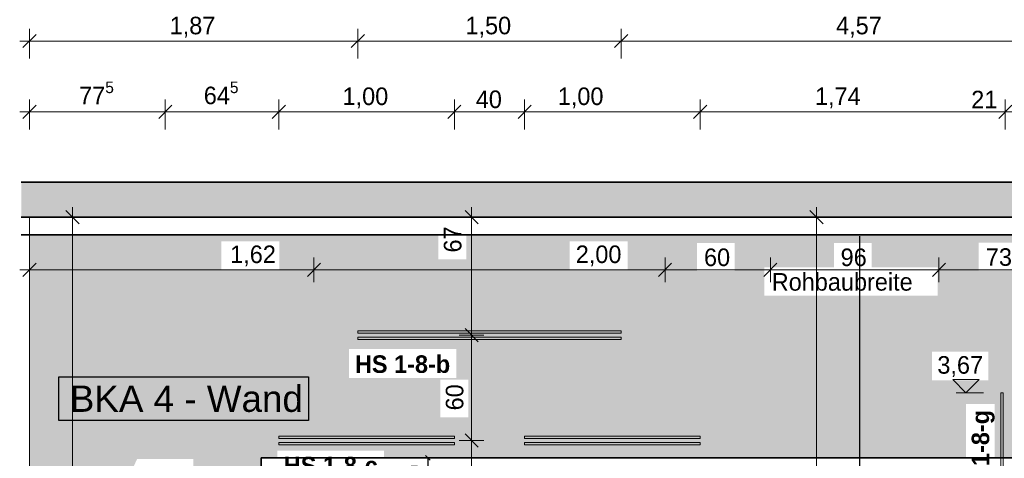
# Model space of a CAD drawing. Extents: x -22247 to 417655, y -187892 to 17509.
# Tile 51 of 62: x 396151 to 401759, y -181679 to -179181. Entities that reach past the tile are written whole.
import ezdxf

# ---------------------------------------------------------------- set-up
doc = ezdxf.new("R2010")
doc.units = 0
doc.header["$LTSCALE"] = 50
doc.layers.get('0').update_dxf_attribs({"lineweight": 25})
for name, color, linetype, lineweight in [('01 Bemaßung einbauteile', 7, 'Continuous', 25), ('01AFU Allgemein Bemaßung', 7, 'Continuous', 25), ('20 Außenwände', 7, 'Continuous', 25), ('20 Dach Stb-Decke', 7, 'Continuous', 25), ('20 Einbauteile - Halfenschienen', 7, 'Continuous', 25), ('H_Mass', 7, 'Continuous', 25), ('X_Text', 7, 'Continuous', 25)]:
    doc.layers.add(name, color=color, linetype=linetype, lineweight=lineweight)
doc.layers.add('E_Elektroinstallation', color=2, linetype='Continuous', lineweight=25, true_color=0xffff00)
doc.layers.add('H_Fläschenheizung', color=7, linetype='Continuous', lineweight=35, true_color=0xff9393)
doc.styles.add('ERSTELLTER_STIL_2', font='GOTHIC.TTF')
doc.styles.add('ERSTELLTER_STIL_3', font='txt')
doc.styles.get("Standard").update_dxf_attribs({"font": 'txt.shx'})

# ---------------------------------------------------------------- blocks, each defined once
blk = doc.blocks.new('Schraffur_A07DSF0UVH', base_point=(396207.3, -185175.8))
at = {"ltscale": 0.35}
for points in [[(398534.9, -180405.8), (397300.1, -180443.3), (396207.3, -180405.8)], [(397300.1, -180443.3), (396207.3, -180405.8), (396289.6, -182481.4)], [(396207.3, -180405.8), (396289.6, -182481.4), (396207.3, -185175.8)], [(397630.1, -180443.3), (398534.9, -180405.8), (397300.1, -180443.3)], [(398025.9, -181057.4), (397630.1, -180603.3), (398534.9, -180405.8)], [(397630.1, -180603.3), (397630.1, -180443.3), (398534.9, -180405.8)], [(398025.9, -181057.4), (398534.9, -180405.8), (398534.9, -180546.2)], [(398694.9, -180546.2), (399284, -180443.3), (398694.9, -180405.8)], [(399284, -180443.3), (398694.9, -180405.8), (402598.9, -180405.8)], [(402598.9, -180405.8), (399613.9, -180443.3), (399284, -180443.3)], [(402598.9, -180405.8), (400009.5, -180452.5), (399613.9, -180443.3)], [(402598.9, -180405.8), (400223.8, -180452.5), (400009.5, -180452.5)], [(402598.9, -180405.8), (400789.9, -180452.5), (400223.8, -180452.5)], [(402598.9, -180405.8), (401004.2, -180452.5), (400789.9, -180452.5)], [(402598.9, -180405.8), (401614, -180451.1), (401004.2, -180452.5)], [(402598.9, -180405.8), (401828.3, -180451.1), (401614, -180451.1)], [(397300.1, -180443.3), (396449.6, -182481.4), (396289.6, -182481.4)], [(397300.1, -180443.3), (396820.2, -181682.4), (396449.6, -182481.4)], [(397300.1, -180443.3), (397140, -181682.4), (396820.2, -181682.4)], [(397140, -181844.2), (397201.3, -183302.6), (397300.1, -180443.3)], [(397300.1, -180443.3), (397140, -181844.2), (397140, -181682.4)], [(397300.1, -180603.3), (397201.3, -183910), (397300.1, -180443.3)], [(397201.3, -183302.6), (397300.1, -180443.3), (397201.3, -183910)], [(398706, -181231.2), (398694.9, -180546.2), (399284, -180443.3)], [(399284, -180443.3), (399284, -180603.3), (398706, -181445.5)], [(398706, -181231.2), (399284, -180443.3), (398706, -181445.5)], [(399613.9, -180603.3), (399613.9, -180443.3), (400009.5, -180452.5)], [(399613.9, -180603.3), (400009.5, -180452.5), (400009.5, -180612.5)], [(400223.8, -180612.5), (400223.8, -180452.5), (400789.9, -180452.5)], [(400223.8, -180612.5), (400789.9, -180452.5), (400391.8, -180592.1)], [(400789.9, -180592.1), (400391.8, -180592.1), (400789.9, -180452.5)], [(401004.2, -180592.1), (401004.2, -180452.5), (401614, -180451.1)], [(401004.2, -180592.1), (401614, -180451.1), (401379.6, -180592.1)], [(401379.6, -180592.1), (401614, -180451.1), (401379.6, -180752.1)], [(401614, -180451.1), (401379.6, -180752.1), (401614, -180611.1)], [(398025.9, -181057.4), (398534.9, -180546.2), (398637.5, -181057.4)], [(398637.5, -181057.4), (398534.9, -180546.2), (398694.9, -180546.2)], [(398637.5, -181221.6), (398706, -181231.2), (398694.9, -180546.2)], [(398637.5, -181057.4), (398694.9, -180546.2), (398637.5, -181221.6)], [(397300.1, -180603.3), (397526.9, -185175.8), (397201.3, -183910)], [(397300.1, -180603.3), (397630.1, -180603.3), (397526.9, -181675.8)], [(397300.1, -180603.3), (397526.9, -181675.8), (397526.9, -185175.8)], [(397526.9, -181675.8), (397618.7, -181635), (397630.1, -180603.3)], [(397618.7, -181635), (397630.1, -180603.3), (398226.6, -181635)], [(397630.1, -180603.3), (398226.6, -181635), (398025.9, -181221.6)], [(398025.9, -181057.4), (398025.9, -181221.6), (397630.1, -180603.3)], [(399284, -180603.3), (398706, -181445.5), (401540.4, -181675.8)], [(399613.9, -180603.3), (401540.4, -181675.8), (399284, -180603.3)], [(399613.9, -180603.3), (400009.5, -180612.5), (401540.4, -181675.8)], [(400009.5, -180612.5), (400391.8, -180752.1), (401540.4, -181675.8)], [(400223.8, -180612.5), (400391.8, -180752.1), (400009.5, -180612.5)], [(400223.8, -180612.5), (400391.8, -180592.1), (400391.8, -180752.1)], [(401379.6, -180752.1), (401614, -180611.1), (401669, -181072.4)], [(401614, -180611.1), (401669, -181072.4), (401828.3, -180611.1)], [(401669, -181234.2), (401704.6, -181370.7), (401828.3, -180611.1)], [(401669, -181072.4), (401828.3, -180611.1), (401669, -181234.2)], [(401704.6, -181370.7), (401828.3, -180611.1), (401704.6, -181675.8)], [(401828.3, -180611.1), (401704.6, -181675.8), (401874.6, -181022)], [(400391.8, -180752.1), (401540.4, -181675.8), (401347.7, -181234.2)], [(401347.7, -181072.4), (401347.7, -181234.2), (400391.8, -180752.1)], [(401347.7, -181072.4), (400391.8, -180752.1), (401379.6, -180752.1)], [(401347.7, -181072.4), (401379.6, -180752.1), (401669, -181072.4)], [(401704.6, -181675.8), (401874.6, -181022), (402059.9, -181397.5)], [(398226.6, -181635), (398025.9, -181221.6), (398546, -181231.2)], [(398025.9, -181221.6), (398546, -181231.2), (398637.5, -181221.6)], [(398546, -181445.5), (398226.6, -181675.8), (398546, -181231.2)], [(398226.6, -181675.8), (398546, -181231.2), (398226.6, -181635)], [(398546, -181231.2), (398637.5, -181221.6), (398706, -181231.2)], [(401540.4, -181675.8), (401347.7, -181234.2), (401540.4, -181370.7)], [(401347.7, -181234.2), (401540.4, -181370.7), (401669, -181234.2)], [(401540.4, -181370.7), (401669, -181234.2), (401704.6, -181370.7)], [(402250.8, -181675.8), (402059.9, -181397.5), (401704.6, -181675.8)], [(401540.4, -181675.8), (398546, -181445.5), (398226.6, -181675.8)], [(398706, -181445.5), (401540.4, -181675.8), (398546, -181445.5)], [(397618.7, -181675.8), (397526.9, -181675.8), (397618.7, -181635)]]:
    blk.add_solid(points, dxfattribs=at)
blk = doc.blocks.new('-D230')
at = {"layer": '01AFU Allgemein Bemaßung', "color": 7, "linetype": 'Continuous', "lineweight": 13, "ltscale": 3.71293e-05}
for p, q in [((396.4897, -180.3433), (396.4147, -180.2683)), ((396.4522, -180.3058), (396.4522, -180.2496)), ((396.5225, -180.3058), (396.3819, -180.3058)), ((396.4522, -184.9758), (396.4522, -180.3058)), ((396.4147, -184.9383), (396.4897, -185.0133)), ((396.5225, -184.9758), (396.3819, -184.9758)), ((396.4522, -185.0321), (396.4522, -184.9758))]:
    blk.add_line(p, q, dxfattribs=at)
at = {"layer": '01AFU Allgemein Bemaßung', "color": 7, "lineweight": 13, "ltscale": 3.71293e-05, "insert": (396.4322, -182.7777), "char_height": 0.1, "attachment_point": 7, "rotation": 90, "style": 'ERSTELLTER_STIL_2'}
blk.add_mtext('\\A1;{\\pql;\\fCentury Gothic|b0|i0|c0|p0;\\W1.000000;4,67}', dxfattribs=at)
blk = doc.blocks.new('-D233')
at = {"layer": '01AFU Allgemein Bemaßung', "color": 7, "linetype": 'Continuous', "lineweight": 13, "ltscale": 3.71293e-05}
for p, q in [((398.7954, -181.5781), (398.6547, -181.5781)), ((398.6875, -181.5406), (398.7625, -181.6156)), ((398.725, -181.9758), (398.725, -181.5781)), ((398.7954, -181.9758), (398.6547, -181.9758)), ((398.6875, -181.9383), (398.7625, -182.0133))]:
    blk.add_line(p, q, dxfattribs=at)
at = {"layer": '01AFU Allgemein Bemaßung', "color": 7, "lineweight": 13, "ltscale": 3.71293e-05, "insert": (398.6867, -181.8768), "char_height": 0.1, "attachment_point": 7, "rotation": 90, "style": 'ERSTELLTER_STIL_2'}
blk.add_mtext('\\A1;{\\pql;\\fCentury Gothic|b0|i0|c0|p0;\\W1.000000;40}', dxfattribs=at)
blk = doc.blocks.new('-D234')
at = {"layer": '01AFU Allgemein Bemaßung', "color": 7, "linetype": 'Continuous', "lineweight": 13, "ltscale": 3.71293e-05}
for p, q in [((398.6875, -180.9406), (398.7625, -181.0156)), ((398.7954, -180.9781), (398.6547, -180.9781)), ((398.725, -181.5781), (398.725, -180.9781)), ((398.7954, -181.5781), (398.6547, -181.5781)), ((398.6875, -181.5406), (398.7625, -181.6156))]:
    blk.add_line(p, q, dxfattribs=at)
at = {"layer": '01AFU Allgemein Bemaßung', "color": 7, "lineweight": 13, "ltscale": 3.71293e-05, "insert": (398.6793, -181.4063), "char_height": 0.1, "attachment_point": 7, "rotation": 90, "style": 'ERSTELLTER_STIL_2'}
blk.add_mtext('\\A1;{\\pql;\\fCentury Gothic|b0|i0|c0|p0;\\W1.000000;60}', dxfattribs=at)
blk = doc.blocks.new('-D235')
at = {"layer": '01AFU Allgemein Bemaßung', "color": 7, "linetype": 'Continuous', "lineweight": 13, "ltscale": 3.71293e-05}
for p, q in [((398.7625, -180.3433), (398.6875, -180.2683)), ((398.725, -180.3058), (398.725, -180.2496)), ((398.7954, -180.3058), (398.6547, -180.3058)), ((398.725, -180.9781), (398.725, -180.3058)), ((398.6875, -180.9406), (398.7625, -181.0156)), ((398.7954, -180.9781), (398.6547, -180.9781))]:
    blk.add_line(p, q, dxfattribs=at)
at = {"layer": '01AFU Allgemein Bemaßung', "color": 7, "lineweight": 13, "ltscale": 3.71293e-05, "insert": (398.6682, -180.507), "char_height": 0.1, "attachment_point": 7, "rotation": 90, "style": 'ERSTELLTER_STIL_2'}
blk.add_mtext('\\A1;{\\pql;\\fCentury Gothic|b0|i0|c0|p0;\\W1.000000;67}', dxfattribs=at)
blk = doc.blocks.new('-D236')
at = {"layer": '01AFU Allgemein Bemaßung', "color": 7, "linetype": 'Continuous', "lineweight": 13, "ltscale": 3.71293e-05}
for p, q in [((396.2448, -180.5683), (396.1698, -180.6433)), ((396.2073, -180.6762), (396.2073, -180.5355)), ((397.8644, -180.5683), (397.7894, -180.6433)), ((396.1511, -180.6058), (396.2073, -180.6058)), ((396.2073, -180.6058), (397.8269, -180.6058))]:
    blk.add_line(p, q, dxfattribs=at)
at = {"layer": '01AFU Allgemein Bemaßung', "color": 7, "lineweight": 13, "ltscale": 3.71293e-05, "insert": (397.3499, -180.5858), "char_height": 0.1, "attachment_point": 7, "style": 'ERSTELLTER_STIL_2'}
blk.add_mtext('\\A1;{\\pql;\\fCentury Gothic|b0|i0|c0|p0;\\W1.000000;1,62}', dxfattribs=at)
blk = doc.blocks.new('-D237')
at = {"layer": '01AFU Allgemein Bemaßung', "color": 7, "linetype": 'Continuous', "lineweight": 13, "ltscale": 3.71293e-05}
for p, q in [((397.8644, -180.5683), (397.7894, -180.6433)), ((397.8269, -180.6762), (397.8269, -180.5355)), ((399.8644, -180.5683), (399.7894, -180.6433)), ((396.2073, -180.6058), (397.8269, -180.6058)), ((397.8269, -180.6058), (399.8269, -180.6058))]:
    blk.add_line(p, q, dxfattribs=at)
at = {"layer": '01AFU Allgemein Bemaßung', "color": 7, "lineweight": 13, "ltscale": 3.71293e-05, "insert": (399.3182, -180.5858), "char_height": 0.1, "attachment_point": 7, "style": 'ERSTELLTER_STIL_2'}
blk.add_mtext('\\A1;{\\pql;\\fCentury Gothic|b0|i0|c0|p0;\\W1.000000;2,00}', dxfattribs=at)
blk = doc.blocks.new('-D238')
at = {"layer": '01AFU Allgemein Bemaßung', "color": 7, "linetype": 'Continuous', "lineweight": 13, "ltscale": 3.71293e-05}
for p, q in [((399.8644, -180.5683), (399.7894, -180.6433)), ((399.8269, -180.6762), (399.8269, -180.5355)), ((400.4644, -180.5683), (400.3894, -180.6433)), ((400.4269, -180.6762), (400.4269, -180.5355)), ((397.8269, -180.6058), (399.8269, -180.6058)), ((399.8269, -180.6058), (400.4269, -180.6058))]:
    blk.add_line(p, q, dxfattribs=at)
at = {"layer": '01AFU Allgemein Bemaßung', "color": 7, "lineweight": 13, "ltscale": 3.71293e-05, "insert": (400.0487, -180.5858), "char_height": 0.1, "attachment_point": 7, "style": 'ERSTELLTER_STIL_2'}
blk.add_mtext('\\A1;{\\pql;\\fCentury Gothic|b0|i0|c0|p0;\\W1.000000;60}', dxfattribs=at)
blk = doc.blocks.new('-D239')
at = {"layer": '01AFU Allgemein Bemaßung', "color": 7, "linetype": 'Continuous', "lineweight": 13, "ltscale": 3.71293e-05}
for p, q in [((400.4644, -180.5683), (400.3894, -180.6433)), ((401.4244, -180.5683), (401.3494, -180.6433)), ((401.3869, -180.6762), (401.3869, -180.5355)), ((400.4269, -180.6058), (401.3869, -180.6058))]:
    blk.add_line(p, q, dxfattribs=at)
at = {"layer": '01AFU Allgemein Bemaßung', "color": 7, "lineweight": 13, "ltscale": 3.71293e-05, "char_height": 0.1, "attachment_point": 7, "style": 'ERSTELLTER_STIL_2'}
for s, insert in [('\\A1;{\\pql;\\fCentury Gothic|b0|i0|c0|p0;\\W1.000000;96}', (400.8268, -180.5858)), ('\\A1;{\\pql;\\fCentury Gothic|b0|i0|c0|p0;\\W1.000000;Rohbaubreite}', (400.4344, -180.7258))]:
    blk.add_mtext(s, dxfattribs=dict(at, insert=insert))
blk = doc.blocks.new('-D240')
at = {"layer": '01AFU Allgemein Bemaßung', "color": 7, "linetype": 'Continuous', "lineweight": 13, "ltscale": 3.71293e-05}
for p, q in [((401.4244, -180.5683), (401.3494, -180.6433)), ((401.3869, -180.6762), (401.3869, -180.5355)), ((402.1564, -180.5683), (402.0814, -180.6433)), ((402.1189, -180.6762), (402.1189, -180.5355)), ((401.3869, -180.6058), (402.1189, -180.6058))]:
    blk.add_line(p, q, dxfattribs=at)
at = {"layer": '01AFU Allgemein Bemaßung', "color": 7, "lineweight": 13, "ltscale": 3.71293e-05, "char_height": 0.1, "attachment_point": 7, "style": 'ERSTELLTER_STIL_2'}
for s, insert in [('\\A1;{\\pql;\\fCentury Gothic|b0|i0|c0|p0;\\W1.000000;73}', (401.654, -180.5844)), ('\\A1;{\\pql;\\fCentury Gothic|b0|i0|c0|p0;\\W1.000000;Rohbau}', (402.0672, -180.7258)), ('\\A1;{\\pql;\\fCentury Gothic|b0|i0|c0|p0;\\W1.000000;-breite}', (402.1159, -180.8658))]:
    blk.add_mtext(s, dxfattribs=dict(at, insert=insert))
blk = doc.blocks.new('-D245')
at = {"layer": '01 Bemaßung einbauteile', "color": 200, "linetype": 'Continuous', "lineweight": 18, "ltscale": 0.000188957, "true_color": 0xd600ff}
for p, q in [((396.2073, -179.403), (396.2073, -179.2327)), ((398.0769, -179.403), (398.0769, -179.2327)), ((396.2448, -179.2655), (396.1698, -179.3405)), ((398.1144, -179.2655), (398.0394, -179.3405)), ((396.1511, -179.303), (396.2073, -179.303)), ((396.2073, -179.303), (398.0769, -179.303))]:
    blk.add_line(p, q, dxfattribs=at)
at = {"layer": '01 Bemaßung einbauteile', "color": 200, "lineweight": 18, "ltscale": 0.000188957, "true_color": 0xd600ff, "insert": (397.0052, -179.283), "char_height": 0.1, "attachment_point": 7, "style": 'ERSTELLTER_STIL_2'}
blk.add_mtext('\\A1;{\\pql;\\fCentury Gothic|b0|i0|c0|p0;\\W1.000000;1,87}', dxfattribs=at)
blk = doc.blocks.new('-D246')
at = {"layer": '01 Bemaßung einbauteile', "color": 200, "linetype": 'Continuous', "lineweight": 18, "ltscale": 0.000188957, "true_color": 0xd600ff}
for p, q in [((398.0769, -179.403), (398.0769, -179.2327)), ((399.5769, -179.403), (399.5769, -179.2327)), ((398.1144, -179.2655), (398.0394, -179.3405)), ((399.6144, -179.2655), (399.5394, -179.3405)), ((398.0769, -179.303), (399.5769, -179.303))]:
    blk.add_line(p, q, dxfattribs=at)
at = {"layer": '01 Bemaßung einbauteile', "color": 200, "lineweight": 18, "ltscale": 0.000188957, "true_color": 0xd600ff, "insert": (398.69, -179.283), "char_height": 0.1, "attachment_point": 7, "style": 'ERSTELLTER_STIL_2'}
blk.add_mtext('\\A1;{\\pql;\\fCentury Gothic|b0|i0|c0|p0;\\W1.000000;1,50}', dxfattribs=at)
blk = doc.blocks.new('-D247')
at = {"layer": '01 Bemaßung einbauteile', "color": 200, "linetype": 'Continuous', "lineweight": 18, "ltscale": 0.000188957, "true_color": 0xd600ff}
for p, q in [((399.5769, -179.403), (399.5769, -179.2327)), ((404.149, -179.403), (404.149, -179.2327)), ((399.6144, -179.2655), (399.5394, -179.3405)), ((404.1865, -179.2655), (404.1115, -179.3405)), ((399.5769, -179.303), (404.149, -179.303))]:
    blk.add_line(p, q, dxfattribs=at)
at = {"layer": '01 Bemaßung einbauteile', "color": 200, "lineweight": 18, "ltscale": 0.000188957, "true_color": 0xd600ff, "insert": (400.801, -179.283), "char_height": 0.1, "attachment_point": 7, "style": 'ERSTELLTER_STIL_2'}
blk.add_mtext('\\A1;{\\pql;\\fCentury Gothic|b0|i0|c0|p0;\\W1.000000;4,57}', dxfattribs=at)
blk = doc.blocks.new('-D250')
at = {"layer": '01 Bemaßung einbauteile', "color": 200, "linetype": 'Continuous', "lineweight": 18, "ltscale": 0.000188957, "true_color": 0xd600ff}
for p, q in [((396.2448, -179.6685), (396.1698, -179.7435)), ((396.2073, -179.806), (396.2073, -179.6357)), ((397.0177, -179.6685), (396.9427, -179.7435)), ((396.9802, -179.806), (396.9802, -179.6357)), ((396.1511, -179.706), (396.2073, -179.706)), ((396.2073, -179.706), (396.9802, -179.706))]:
    blk.add_line(p, q, dxfattribs=at)
at = {"layer": '01 Bemaßung einbauteile', "color": 200, "lineweight": 18, "ltscale": 0.000188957, "true_color": 0xd600ff, "insert": (396.4897, -179.6918), "char_height": 0.1, "attachment_point": 7, "style": 'ERSTELLTER_STIL_2'}
blk.add_mtext('\\A1;{\\pql;\\fCentury Gothic|b0|i0|c0|p0;\\W1.000000;77\\fCentury Gothic|b0|i0|c0|p0;\\W1.000000;\\A1{\\H.66x;\\S5^  ;}}', dxfattribs=at)
blk = doc.blocks.new('-D251')
at = {"layer": '01 Bemaßung einbauteile', "color": 200, "linetype": 'Continuous', "lineweight": 18, "ltscale": 0.000188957, "true_color": 0xd600ff}
for p, q in [((397.0177, -179.6685), (396.9427, -179.7435)), ((396.9802, -179.806), (396.9802, -179.6357)), ((397.6644, -179.6685), (397.5894, -179.7435)), ((397.6269, -179.806), (397.6269, -179.6357)), ((396.9802, -179.706), (397.6269, -179.706))]:
    blk.add_line(p, q, dxfattribs=at)
at = {"layer": '01 Bemaßung einbauteile', "color": 200, "lineweight": 18, "ltscale": 0.000188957, "true_color": 0xd600ff, "insert": (397.1995, -179.6918), "char_height": 0.1, "attachment_point": 7, "style": 'ERSTELLTER_STIL_2'}
blk.add_mtext('\\A1;{\\pql;\\fCentury Gothic|b0|i0|c0|p0;\\W1.000000;64\\fCentury Gothic|b0|i0|c0|p0;\\W1.000000;\\A1{\\H.66x;\\S5^  ;}}', dxfattribs=at)
blk = doc.blocks.new('-D252')
at = {"layer": '01 Bemaßung einbauteile', "color": 200, "linetype": 'Continuous', "lineweight": 18, "ltscale": 0.000188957, "true_color": 0xd600ff}
for p, q in [((397.6644, -179.6685), (397.5894, -179.7435)), ((397.6269, -179.806), (397.6269, -179.6357)), ((398.6644, -179.6685), (398.5894, -179.7435)), ((397.6269, -179.706), (398.6269, -179.706))]:
    blk.add_line(p, q, dxfattribs=at)
at = {"layer": '01 Bemaßung einbauteile', "color": 200, "lineweight": 18, "ltscale": 0.000188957, "true_color": 0xd600ff, "insert": (397.99, -179.686), "char_height": 0.1, "attachment_point": 7, "style": 'ERSTELLTER_STIL_2'}
blk.add_mtext('\\A1;{\\pql;\\fCentury Gothic|b0|i0|c0|p0;\\W1.000000;1,00}', dxfattribs=at)
blk = doc.blocks.new('-D253')
at = {"layer": '01 Bemaßung einbauteile', "color": 200, "linetype": 'Continuous', "lineweight": 18, "ltscale": 0.000188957, "true_color": 0xd600ff}
for p, q in [((398.6644, -179.6685), (398.5894, -179.7435)), ((398.6269, -179.806), (398.6269, -179.6357)), ((399.0644, -179.6685), (398.9894, -179.7435)), ((399.0269, -179.806), (399.0269, -179.6357)), ((397.6269, -179.706), (398.6269, -179.706)), ((398.6269, -179.706), (399.0269, -179.706))]:
    blk.add_line(p, q, dxfattribs=at)
at = {"layer": '01 Bemaßung einbauteile', "color": 200, "lineweight": 18, "ltscale": 0.000188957, "true_color": 0xd600ff, "insert": (398.7487, -179.686), "char_height": 0.1, "attachment_point": 7, "style": 'ERSTELLTER_STIL_2'}
blk.add_mtext('\\A1;{\\pql;\\fCentury Gothic|b0|i0|c0|p0;\\W1.000000;40}', dxfattribs=at)
blk = doc.blocks.new('-D254')
at = {"layer": '01 Bemaßung einbauteile', "color": 200, "linetype": 'Continuous', "lineweight": 18, "ltscale": 0.000188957, "true_color": 0xd600ff}
for p, q in [((399.0644, -179.6685), (398.9894, -179.7435)), ((399.0269, -179.806), (399.0269, -179.6357)), ((400.0644, -179.6685), (399.9894, -179.7435)), ((400.0269, -179.806), (400.0269, -179.6357)), ((399.0269, -179.706), (400.0269, -179.706))]:
    blk.add_line(p, q, dxfattribs=at)
at = {"layer": '01 Bemaßung einbauteile', "color": 200, "lineweight": 18, "ltscale": 0.000188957, "true_color": 0xd600ff, "insert": (399.2159, -179.686), "char_height": 0.1, "attachment_point": 7, "style": 'ERSTELLTER_STIL_2'}
blk.add_mtext('\\A1;{\\pql;\\fCentury Gothic|b0|i0|c0|p0;\\W1.000000;1,00}', dxfattribs=at)
blk = doc.blocks.new('-D255')
at = {"layer": '01 Bemaßung einbauteile', "color": 200, "linetype": 'Continuous', "lineweight": 18, "ltscale": 0.000188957, "true_color": 0xd600ff}
for p, q in [((400.0644, -179.6685), (399.9894, -179.7435)), ((400.0269, -179.806), (400.0269, -179.6357)), ((401.8022, -179.6685), (401.7272, -179.7435)), ((401.7647, -179.806), (401.7647, -179.6357)), ((400.0269, -179.706), (401.7647, -179.706))]:
    blk.add_line(p, q, dxfattribs=at)
at = {"layer": '01 Bemaßung einbauteile', "color": 200, "lineweight": 18, "ltscale": 0.000188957, "true_color": 0xd600ff, "char_height": 0.1, "attachment_point": 7, "style": 'ERSTELLTER_STIL_2'}
for s, insert in [('\\A1;{\\pql;\\fCentury Gothic|b0|i0|c0|p0;\\W1.000000;1,74}', (400.6807, -179.686)), ('\\A1;{\\pql;\\fCentury Gothic|b0|i0|c0|p0;\\W1.000000;21}', (401.5707, -179.686))]:
    blk.add_mtext(s, dxfattribs=dict(at, insert=insert))
blk = doc.blocks.new('-D256')
at = {"layer": '01 Bemaßung einbauteile', "color": 200, "linetype": 'Continuous', "lineweight": 18, "ltscale": 0.000188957, "true_color": 0xd600ff}
for p, q in [((401.8022, -179.6685), (401.7272, -179.7435)), ((401.7647, -179.806), (401.7647, -179.6357)), ((402.0105, -179.6685), (401.9355, -179.7435)), ((401.7647, -179.706), (401.973, -179.706))]:
    blk.add_line(p, q, dxfattribs=at)
blk = doc.blocks.new('-D276')
at = {"layer": '01AFU Allgemein Bemaßung', "color": 7, "linetype": 'Continuous', "lineweight": 13, "ltscale": 3.71293e-05}
for p, q in [((400.7268, -180.3433), (400.6518, -180.2683)), ((400.6893, -180.3058), (400.6893, -180.2496)), ((400.7596, -180.3058), (400.619, -180.3058)), ((400.6893, -183.6159), (400.6893, -180.3058)), ((400.6518, -183.5784), (400.7268, -183.6534)), ((400.7596, -183.6159), (400.619, -183.6159))]:
    blk.add_line(p, q, dxfattribs=at)
at = {"layer": '01AFU Allgemein Bemaßung', "color": 7, "lineweight": 13, "ltscale": 3.71293e-05, "insert": (400.6652, -182.0978), "char_height": 0.1, "attachment_point": 7, "rotation": 90, "style": 'ERSTELLTER_STIL_2'}
blk.add_mtext('\\A1;{\\pql;\\fCentury Gothic|b0|i0|c0|p0;\\W1.000000;3,31}', dxfattribs=at)
blk = doc.blocks.new('Maß_A06WQO0E1A', base_point=(398355, -181989.1))
at = {"ltscale": 0.000976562}
for p, q in [((398375, -181675.8), (398625, -181675.8)), ((398488.3, -181689.1), (398461.7, -181662.6)), ((398475, -181675.8), (398475, -181975.8)), ((398375, -181975.8), (398625, -181975.8)), ((398488.3, -181989.1), (398461.7, -181962.6))]:
    blk.add_line(p, q, dxfattribs=at)
at = {"ltscale": 0.000976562, "insert": (398355, -181925.1), "char_height": 90, "attachment_point": 1, "rotation": 90}
blk.add_mtext('{\\fArial;300}', dxfattribs=at)
blk = doc.blocks.new('Bauteilbeschriftung_A07DSF0WVH', base_point=(396374, -181464.6))
at = {"linetype": 'Continuous', "ltscale": 0.25}
for p, q in [((396374, -181214.6), (397795.5, -181214.6)), ((396374, -181464.6), (396374, -181214.6)), ((397795.5, -181214.6), (397795.5, -181464.6)), ((397795.5, -181464.6), (396374, -181464.6))]:
    blk.add_line(p, q, dxfattribs=at)
at = {"ltscale": 0.25, "insert": (396436.6, -181264.6), "char_height": 150, "attachment_point": 1}
blk.add_mtext('{\\fArial;BKA 4 - Wand}', dxfattribs=at)

msp = doc.modelspace()

# ---------------------------------------------------------------- hatches: boundary and pattern name
at = {"layer": '20 Dach Stb-Decke', "linetype": 'Continuous', "lineweight": 13, "ltscale": 3.71293e-05, "true_color": 0x000100}
h = msp.add_hatch(dxfattribs=at)
h.set_pattern_fill('Beton_Stahlbeton_0007', color=98, scale=1000, style=0, pattern_type=2)
h.set_pattern_definition([(45, (402469.82, -184975.84), (-84.8528, 84.8528), []), (45, (402427.4, -184933.41), (-84.8528, 84.8528), [90, -30])])
h.paths.add_polyline_path([(409464.5, -180105.8), (396159.7, -180105.8), (396159.7, -180305.8), (409464.5, -180305.8)])

# ---------------------------------------------------------------- linework, layer by layer
at = {"layer": '01 Bemaßung einbauteile', "color": 200, "linetype": 'Continuous', "lineweight": 18, "ltscale": 0.000188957, "true_color": 0xd600ff}
for p, q in [((401540.5, -181305.8), (401465.5, -181230.8)), ((401465.5, -181230.8), (401615.5, -181230.8)), ((401615.5, -181230.8), (401540.5, -181305.8)), ((401540.5, -181305.8), (401484.2, -181305.8)), ((401540.5, -181305.8), (401640.5, -181305.8))]:
    msp.add_line(p, q, dxfattribs=at)
at = {"layer": '20 Außenwände', "color": 7, "linetype": 'Continuous', "lineweight": 18, "ltscale": 0.000188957}
msp.add_line((396207.3, -180305.8), (396207.3, -185275.8), dxfattribs=at)
at = {"layer": '20 Dach Stb-Decke', "color": 7, "linetype": 'Continuous', "lineweight": 35, "ltscale": 0.005252}
for p, q in [((409397.6, -180105.8), (396159.7, -180105.8)), ((409397.6, -180305.8), (396159.7, -180305.8))]:
    msp.add_line(p, q, dxfattribs=at)
at = {"layer": '20 Einbauteile - Halfenschienen', "color": 200, "linetype": 'Continuous', "lineweight": 18, "ltscale": 0.000188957, "true_color": 0xd600ff}
for p, q in [((399576.9, -180953.6), (398076.9, -180953.6)), ((398076.9, -180966.9), (398076.9, -180953.6)), ((399576.9, -180966.9), (398076.9, -180966.9)), ((399576.9, -180966.9), (399576.9, -180953.6)), ((398076.9, -181002.6), (398076.9, -180989.4)), ((399576.9, -180989.4), (398076.9, -180989.4)), ((399576.9, -181002.6), (398076.9, -181002.6)), ((399576.9, -181002.6), (399576.9, -180989.4)), ((401740.2, -181305.8), (401753.5, -181305.8)), ((401740.2, -183305.8), (401740.2, -181305.8)), ((401753.5, -183305.8), (401753.5, -181305.8)), ((398626.9, -181553.6), (397626.9, -181553.6)), ((397626.9, -181566.9), (397626.9, -181553.6)), ((398626.9, -181566.9), (397626.9, -181566.9)), ((398626.9, -181566.9), (398626.9, -181553.6)), ((400026.9, -181553.6), (399026.9, -181553.6)), ((399026.9, -181566.9), (399026.9, -181553.6)), ((400026.9, -181566.9), (399026.9, -181566.9)), ((400026.9, -181566.9), (400026.9, -181553.6)), ((397626.9, -181602.6), (397626.9, -181589.4)), ((398626.9, -181589.4), (397626.9, -181589.4)), ((398626.9, -181602.6), (397626.9, -181602.6)), ((398626.9, -181602.6), (398626.9, -181589.4)), ((399026.9, -181602.6), (399026.9, -181589.4)), ((400026.9, -181589.4), (399026.9, -181589.4)), ((400026.9, -181602.6), (399026.9, -181602.6)), ((400026.9, -181602.6), (400026.9, -181589.4))]:
    msp.add_line(p, q, dxfattribs=at)
at = {"layer": 'E_Elektroinstallation', "ltscale": 0.003752}
msp.add_line((400934.5, -180414.1), (400934.5, -182315.5), dxfattribs=at)
at = {"layer": 'H_Fläschenheizung', "ltscale": 0.005252}
for p, q in [((396159.7, -180405.8), (402598.9, -180405.8)), ((397526.9, -181675.8), (402598.9, -181675.8))]:
    msp.add_line(p, q, dxfattribs=at)
at = {"layer": 'H_Fläschenheizung', "ltscale": 0.35}
msp.add_line((397526.9, -181675.8), (397526.9, -185175.8), dxfattribs=at)

# ---------------------------------------------------------------- block references
at = {"layer": '01 Bemaßung einbauteile', "color": 200, "linetype": 'Continuous', "lineweight": 18, "ltscale": 0.000188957, "true_color": 0xd600ff, "xscale": 1000, "yscale": 1000, "zscale": 1000}
for name in ['-D245', '-D246', '-D247', '-D250', '-D251', '-D252', '-D253', '-D254', '-D255', '-D256']:
    msp.add_blockref(name, (0, 0), dxfattribs=at)
at = {"layer": '01AFU Allgemein Bemaßung', "color": 7, "linetype": 'Continuous', "lineweight": 13, "ltscale": 3.71293e-05, "xscale": 1000, "yscale": 1000, "zscale": 1000}
for name in ['-D230', '-D235', '-D276', '-D236', '-D237', '-D238', '-D239', '-D240', '-D234', '-D233']:
    msp.add_blockref(name, (0, 0), dxfattribs=at)
at = {"layer": 'H_Fläschenheizung', "ltscale": 0.35}
msp.add_blockref('Schraffur_A07DSF0UVH', (396207.3, -185175.8), dxfattribs=at)
at = {"layer": 'H_Mass', "ltscale": 0.000976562}
msp.add_blockref('Maß_A06WQO0E1A', (398355, -181989.1), dxfattribs=at)
at = {"layer": 'X_Text', "ltscale": 0.25}
msp.add_blockref('Bauteilbeschriftung_A07DSF0WVH', (396374, -181464.6), dxfattribs=at)

# ---------------------------------------------------------------- texts
at = {"layer": '01 Bemaßung einbauteile', "color": 7, "linetype": 'Continuous', "lineweight": 13, "ltscale": 3.71293e-05, "char_height": 100, "attachment_point": 8, "style": 'ERSTELLTER_STIL_3'}
for s, insert in [('\\A1;{\\fCentury Gothic|b1|i0|c0|p0;\\W1;HS 1-8-b}', (398331.7, -181194.2)), ('\\A1;{\\fCentury Gothic|b1|i0|c0|p0;\\W1;HS 1-8-c}', (397922.7, -181771.8))]:
    msp.add_mtext(s, dxfattribs=dict(at, insert=insert))
at = {"layer": '01 Bemaßung einbauteile', "color": 200, "lineweight": 18, "ltscale": 0.000188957, "true_color": 0xd600ff, "insert": (401377.7, -181215.8), "char_height": 100, "attachment_point": 7, "style": 'ERSTELLTER_STIL_2'}
msp.add_mtext('\\A1;{\\fCentury Gothic|b0|i0|c0|p0;\\W1;3,67}', dxfattribs=at)
at = {"layer": '01 Bemaßung einbauteile', "color": 7, "linetype": 'Continuous', "lineweight": 13, "ltscale": 3.71293e-05, "insert": (401704, -181674.9), "char_height": 100, "attachment_point": 8, "rotation": 90, "style": 'ERSTELLTER_STIL_3'}
msp.add_mtext('\\A1;{\\fCentury Gothic|b1|i0|c0|p0;\\W1;HS 1-8-g}', dxfattribs=at)

doc.saveas('drawing.dxf')
